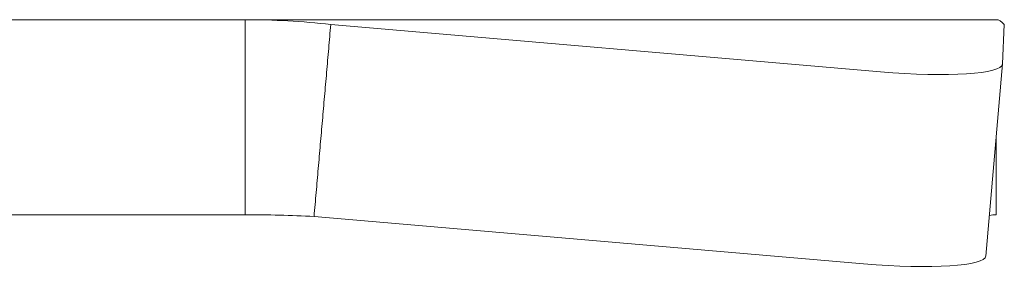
# Model space of a CAD drawing. Header units: millimetres. Extents: x 2401 to 2667, y 1633 to 1817.
# Tile 5 of 10: x 2482 to 2502, y 1734 to 1739. Entities that reach past the tile are written whole.
import ezdxf

# ---------------------------------------------------------------- set-up
doc = ezdxf.new("R2010")
doc.units = ezdxf.units.MM
doc.layers.add('1', color=7, linetype='Continuous', true_color=0xffffff)

msp = doc.modelspace()

# ---------------------------------------------------------------- linework, layer by layer
at = {"layer": '1', "color": 7, "linetype": 'Continuous', "lineweight": 18}
for p, q in [((2473.759, 1739.107), (2486.661, 1739.107)), ((2486.661, 1739.107), (2502.063, 1739.107)), ((2488.42, 1739.008), (2499.691, 1738.038)), ((2502.198, 1738.201), (2502.233, 1739.008)), ((2501.854, 1734.259), (2502.198, 1738.199)), ((2473.759, 1735.107), (2486.661, 1735.107)), ((2488.077, 1735.069), (2499.348, 1734.099))]:
    msp.add_line(p, q, dxfattribs=at)
at = {"layer": '1', "color": 7, "linetype": 'Continuous', "lineweight": 13}
msp.add_line((2502.065, 1739.107), (2486.682, 1739.107), dxfattribs=at)
at = {"layer": '1', "color": 7, "linetype": 'Continuous', "lineweight": 18}
for centre, major_axis, start_param, end_param in [((2499.707, 1738.415), (-2.491, 0.217), 1.577397, 3.148193), ((2499.364, 1734.476), (2.491, -0.217), 4.71899, 6.289786)]:
    msp.add_ellipse(centre, major_axis=major_axis, ratio=0.150985, start_param=start_param, end_param=end_param, dxfattribs=at)
for points, degree in [([(2486.661, 1735.107), (2486.661, 1739.107)], 1), ([(2488.42, 1739.008), (2487.836, 1739.074), (2487.248, 1739.107), (2486.661, 1739.107)], 3), ([(2488.077, 1735.069), (2488.42, 1739.008)], 1), ([(2502.063, 1739.107), (2502.121, 1739.107), (2502.178, 1739.074), (2502.233, 1739.008)], 3), ([(2502.063, 1736.654), (2502.063, 1735.107)], 1), ([(2488.077, 1735.069), (2487.606, 1735.094), (2487.133, 1735.107), (2486.661, 1735.107)], 3), ([(2502.063, 1735.107), (2502.017, 1735.107), (2501.972, 1735.099), (2501.926, 1735.083)], 3)]:
    msp.add_open_spline(points, degree=degree, dxfattribs=at)

doc.saveas('drawing.dxf')
